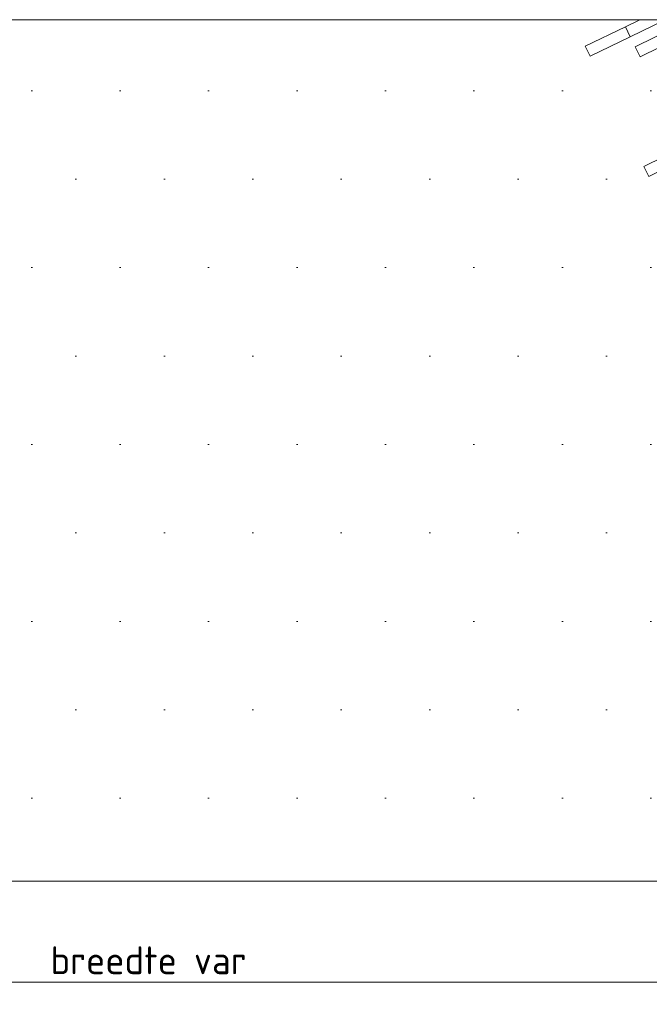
# Model space of a CAD drawing. Header units: metres. Extents: x 92403 to 95147, y 464428 to 465602.
# Tile 81 of 256: x 92444.11 to 92446.93, y 465152.38 to 465156.8. Entities that reach past the tile are written whole.
import ezdxf

# ---------------------------------------------------------------- set-up
doc = ezdxf.new("R2010")
doc.units = ezdxf.units.M
doc.layers.get('Defpoints').update_dxf_attribs({"linetype": 'CONTINUOUS'})
doc.layers.add('N-RO-VH-VERHARDING_STRAATBAKSTEEN-G', color=7, linetype='CONTINUOUS', lineweight=9, true_color=0x733a3a)
doc.layers.add('X-XX-AL-M', color=7, linetype='CONTINUOUS', lineweight=18)
doc.layers.add('X-XX-AL-RMB - profiel', color=7, linetype='CONTINUOUS', lineweight=9)
doc.styles.add('NLCS-ISO-M50-T25', font='NLCS-ISO.ttf', dxfattribs={"height": 0.125})
doc.dimstyles.new('NLCS-M50-T25-PIJL_L2_H1', dxfattribs={"dimscale": 0.05, "dimtxt": 2.5, "dimasz": 2.5, "dimexe": 2, "dimexo": 2, "dimgap": 0.7, "dimtad": 1, "dimzin": 0, "dimdsep": 46, "dimtxsty": 'NLCS-ISO-M50-T25', "dimcen": 2.5, "dimdle": 2, "dimclrd": 256, "dimclre": 256, "dimclrt": 256, "dimadec": 1, "dimazin": 0, "dimtfac": 1, "dimtdec": 3, "dimtofl": 0, "dimtmove": 0, "dimatfit": 3, "dimfxl": 2, "dimfxlon": 1, "dimtfillclr": 256, "dimtolj": 1, "dimtzin": 0, "dimlwd": -1, "dimlwe": -1, "dimarcsym": 0})

# ---------------------------------------------------------------- blocks, each defined once
blk = doc.blocks.new('*D146')
at = {"layer": 'Defpoints', "color": 0, "transparency": 16777216}
for p in [(92435.988, 465153.936), (92453.3804, 465153.936), (92435.988, 465152.4809)]:
    blk.add_point(p, dxfattribs=at)
at = {"layer": 'X-XX-AL-M', "transparency": 16777216}
for p, q in [((92435.988, 465152.5809), (92435.988, 465152.3809)), ((92453.3804, 465152.5809), (92453.3804, 465152.3809)), ((92453.2554, 465152.4809), (92436.113, 465152.4809))]:
    blk.add_line(p, q, dxfattribs=at)
for points in [[(92436.113, 465152.5017), (92436.113, 465152.46), (92435.988, 465152.4809)], [(92453.2554, 465152.5017), (92453.2554, 465152.46), (92453.3804, 465152.4809)]]:
    blk.add_solid(points, dxfattribs=at)
at = {"layer": 'X-XX-AL-M', "transparency": 16777216, "insert": (92444.6842, 465152.5784), "char_height": 0.125, "attachment_point": 5, "style": 'NLCS-ISO-M50-T25'}
blk.add_mtext('\\A1;breedte var', dxfattribs=at)

msp = doc.modelspace()

# ---------------------------------------------------------------- hatches: boundary and pattern name
at = {"layer": 'X-XX-AL-RMB - profiel', "true_color": 0x1a4a17, "transparency": 33554687}
h = msp.add_hatch(dxfattribs=at)
h.set_pattern_fill('AGR-GRAS_SPORTVELD', color=99, scale=0.5, pattern_type=2)
h.set_pattern_definition([(0, (-2042.8484, 1656.88303), (0.1984375, 0.396875), [0, -0.396875])])
h.paths.add_polyline_path([(92453.300369, 465156.799051), (92436.137967, 465156.799051), (92436.137967, 465152.933251), (92453.300369, 465152.933251)])

# ---------------------------------------------------------------- linework, layer by layer
at = {"layer": 'N-RO-VH-VERHARDING_STRAATBAKSTEEN-G', "flags": 128}
msp.add_lwpolyline([(92446.888393, 465156.799051), (92446.823838, 465156.767591), (92446.845742, 465156.722645), (92447.002528, 465156.799051)], dxfattribs=at)
for points in [[(92446.823838, 465156.767591), (92446.64405, 465156.679976), (92446.665954, 465156.635029), (92446.845742, 465156.722645)], [(92447.047433, 465156.765313), (92446.867645, 465156.677698), (92446.889549, 465156.632751), (92447.069337, 465156.720366)], [(92447.086684, 465156.228229), (92446.906896, 465156.140613), (92446.9288, 465156.095667), (92447.108587, 465156.183282)]]:
    msp.add_lwpolyline(points, close=True, dxfattribs=at)
at = {"layer": 'X-XX-AL-RMB - profiel'}
msp.add_lwpolyline([(92457.280369, 465156.799051), (92421.377967, 465156.799051), (92421.377967, 465152.933251), (92457.280369, 465152.933251)], close=True, dxfattribs=at)

# ---------------------------------------------------------------- dimensions: what is measured, and where the dimension line sits
at = {"layer": 'X-XX-AL-M'}
dim = msp.add_aligned_dim(p1=(92453.380369, 465153.93604), p2=(92435.987967, 465153.93604), distance=1.455174, text='breedte var', dimstyle='NLCS-M50-T25-PIJL_L2_H1', dxfattribs=at)
dim.commit()
dim.dimension.update_dxf_attribs({"geometry": '*D146', "text_midpoint": (92444.684168, 465152.578414)})

doc.saveas('drawing.dxf')
